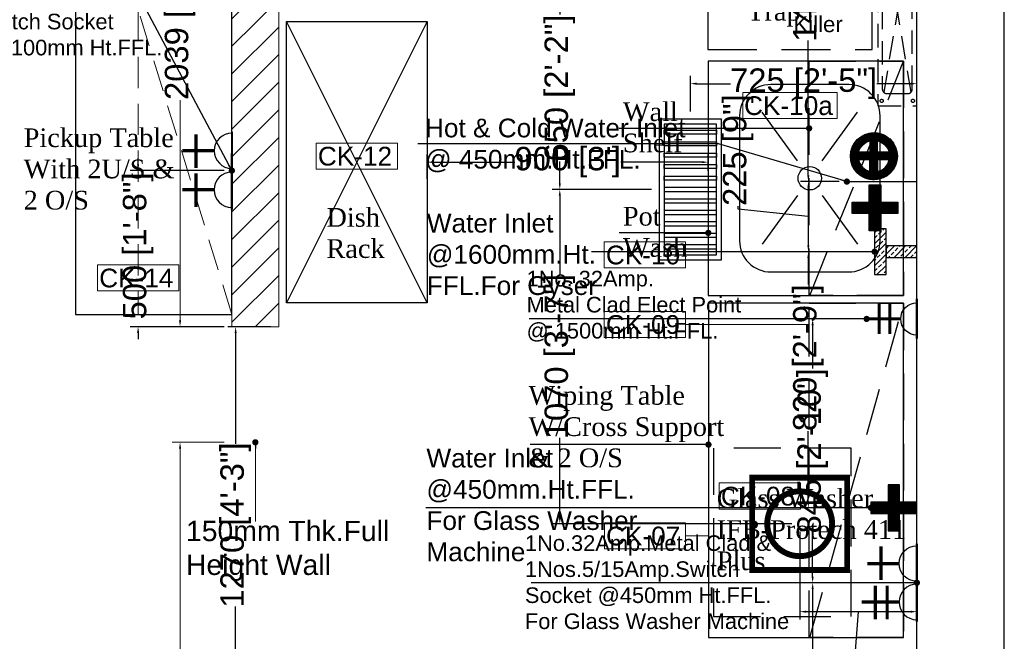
# Model space of a CAD drawing. Header units: millimetres. Extents: x 2985995 to 3127507, y -509231 to -458405.
# Tile 26 of 100: x 3022297 to 3025449, y -489786 to -487795. Entities that reach past the tile are written whole.
import ezdxf

# ---------------------------------------------------------------- set-up
doc = ezdxf.new("R2010")
doc.units = ezdxf.units.MM
doc.header["$LTSCALE"] = 1000
doc.header["$MEASUREMENT"] = 0
doc.header["$PDMODE"] = 3
doc.header["$PDSIZE"] = -1
doc.linetypes.add('DASHED', pattern=[0.75, 0.5, -0.25])
doc.linetypes.add('DASHED2', pattern=[0.375, 0.25, -0.125])
doc.layers.get('0').update_dxf_attribs({"linetype": 'CONTINUOUS'})
doc.layers.get('Defpoints').update_dxf_attribs({"linetype": 'CONTINUOUS'})
for name, color, linetype in [('A-Wall Full', 201, 'CONTINUOUS'), ('Drainage', 252, 'CONTINUOUS'), ('ELECTRICAL', 7, 'CONTINUOUS'), ('Equipment', 5, 'CONTINUOUS'), ('Equipment Name', 7, 'CONTINUOUS'), ('Plumbing', 6, 'CONTINUOUS'), ('Plumbing & Drainage', 6, 'CONTINUOUS')]:
    doc.layers.add(name, color=color, linetype=linetype)
for name, color, linetype, lineweight in [('Civil-Wall-Text', 7, 'CONTINUOUS', 0), ('Equip No.', 1, 'CONTINUOUS', 15), ('HATCH', 251, 'CONTINUOUS', 5), ('WALL', 1, 'CONTINUOUS', 5)]:
    doc.layers.add(name, color=color, linetype=linetype, lineweight=lineweight)
doc.styles.add('ARAIL', font='arial.ttf')
doc.styles.add('Arial', font='arial.ttf')
doc.styles.get("Standard").update_dxf_attribs({"font": 'arial.ttf'})
doc.styles.add('style12', font='BOOKOSI.TTF')
doc.dimstyles.new('TFS-Dim', dxfattribs={"dimtxt": 75, "dimasz": 20, "dimexe": 25, "dimexo": 25, "dimgap": 5, "dimtad": 0, "dimdec": 0, "dimzin": 0, "dimdsep": 46, "dimtxsty": 'Standard', "dimcen": 0.09, "dimclrd": 8, "dimclre": 8, "dimadec": 0, "dimazin": 0, "dimtfac": 1, "dimtdec": 0, "dimtofl": 0, "dimtmove": 0, "dimatfit": 3, "dimldrblk": 'DOT', "dimfxl": 1, "dimtolj": 1, "dimtzin": 0, "dimlwd": -1, "dimlwe": -1, "dimarcsym": 0})

# ---------------------------------------------------------------- blocks, each defined once
blk = doc.blocks.new('A$C9b88b0ea')
at = {"layer": 'Equipment', "color": 4, "linetype": 'DASHED2', "ltscale": 0.6}
for points in [[(0, -363), (502, -363), (502, 0), (0, 0)], [(-60, -211.5), (0, -211.5), (0, -151.5), (-60, -151.5)], [(502, -211.5), (562, -211.5), (562, -151.5), (502, -151.5)]]:
    blk.add_lwpolyline(points, close=True, dxfattribs=at)
blk = doc.blocks.new('*D573')
at = {"layer": 'Defpoints', "color": 0, "transparency": 16777216}
for p in [(3022988.7, -488778.4), (3023126.7, -488778.4, 0), (3023080.5, -490048.5, 0)]:
    blk.add_point(p, dxfattribs=at)
at = {"layer": 'Equipment Name', "color": 8, "transparency": 16777216}
for p, q in [((3023101.7, -488778.4), (3022963.7, -488778.4)), ((3022988.7, -488798.4), (3022988.7, -489153)), ((3022988.7, -490028.5), (3022988.7, -489673.9)), ((3023055.5, -490048.5), (3022963.7, -490048.5))]:
    blk.add_line(p, q, dxfattribs=at)
for points in [[(3022985.4, -488798.4), (3022992, -488798.4), (3022988.7, -488778.4)], [(3022985.4, -490028.5), (3022992, -490028.5), (3022988.7, -490048.5)]]:
    blk.add_solid(points, dxfattribs=at)
at = {"layer": 'Equipment Name', "color": 0, "transparency": 16777216, "insert": (3022988.7, -489413.4), "char_height": 75, "attachment_point": 5, "rotation": 90}
blk.add_mtext('\\A1;1270 [4\'-3"]', dxfattribs=at)
blk = doc.blocks.new('_Dot')
at = {"color": 0, "linetype": 'ByBlock', "lineweight": -2}
blk.add_line((-0.5, 0), (-1, 0), dxfattribs=at)
at = {"color": 0, "linetype": 'ByBlock', "const_width": 0.5}
blk.add_lwpolyline([(-0.25, 0, 1), (0.25, 0, 1)], format="xyb", close=True, dxfattribs=at)
blk = doc.blocks.new('*D574')
at = {"layer": 'Defpoints', "color": 0, "transparency": 16777216}
for p in [(3024501.7, -488251.4), (3024501.7, -488304.6, 0), (3023601.7, -488329.6, 0)]:
    blk.add_point(p, dxfattribs=at)
at = {"layer": 'Equipment Name', "color": 8, "transparency": 16777216}
for p, q in [((3023601.7, -488304.6), (3023601.7, -488226.4)), ((3024501.7, -488279.6), (3024501.7, -488226.4)), ((3023621.7, -488251.4), (3023882.1, -488251.4)), ((3024481.7, -488251.4), (3024221.3, -488251.4))]:
    blk.add_line(p, q, dxfattribs=at)
for points in [[(3023621.7, -488248), (3023621.7, -488254.7), (3023601.7, -488251.4)], [(3024481.7, -488248), (3024481.7, -488254.7), (3024501.7, -488251.4)]]:
    blk.add_solid(points, dxfattribs=at)
at = {"layer": 'Equipment Name', "color": 0, "transparency": 16777216, "insert": (3024051.7, -488251.4), "char_height": 75, "attachment_point": 5}
blk.add_mtext("\\A1;900 [3']", dxfattribs=at)
blk = doc.blocks.new('A$C21C85089')
at = {"layer": 'ELECTRICAL'}
for points, const_width in [([(-42, 108.5), (43.4, 108.5)], 4.7), ([(0, 69.7), (0, 0)], 7.15), ([(-35.8, 30), (38, 30)], 7.15)]:
    blk.add_lwpolyline(points, dxfattribs=dict(at, const_width=const_width))
blk.add_arc((0, 108.5), 38.8, 180, 0, dxfattribs=at)
blk = doc.blocks.new('A$C254D60C6')
at = {"layer": 'ELECTRICAL'}
for points, const_width in [([(0, 131.3), (0, 0)], 12.7), ([(45.9, 131.3), (45.9, 0)], 12.7), ([(161.3, 142.2), (161.3, -9.6)], 8.36), ([(92.3, 67.5), (-53.3, 67.5)], 12.7)]:
    blk.add_lwpolyline(points, dxfattribs=dict(at, const_width=const_width))
blk.add_arc((161.3, 67.5), 69, 90, 270, dxfattribs=at)
blk = doc.blocks.new('A$C3DB523CE')
at = {"layer": 'ELECTRICAL'}
for points, const_width in [([(-5.8, 3.5), (5.92, 3.5)], 0.646), ([(-0.02, -1.23), (-0.02, -11.21)], 0.872), ([(-4.39, -4.41), (4.61, -4.41)], 0.872), ([(-4.39, -7.56), (4.61, -7.56)], 0.872)]:
    blk.add_lwpolyline(points, dxfattribs=dict(at, const_width=const_width))
blk.add_arc((-0.02, 3.5), 4.73, 180, 0, dxfattribs=at)
blk = doc.blocks.new('A$Cdc3c6119')
at = {"layer": 'Plumbing & Drainage', "ltscale": 50}
h = blk.add_hatch(dxfattribs=at)
h.set_pattern_fill('ANSI33', color=251, scale=100)
h.set_pattern_definition([(45, (-1618960.685, 589648.16), (-17.67766953, 17.67766953), []), (45, (-1618943.007, 589648.16), (-17.67766953, 17.67766953), [12.5, -6.25])])
h.paths.add_polyline_path([(0, 0), (36.7, 0), (36.7, 146.9), (0, 146.9)])
h.paths.add_polyline_path([(36.7, 55.1), (135.3, 55.1), (135.3, 91.8), (36.7, 91.8)])
at = {"layer": 'Plumbing & Drainage', "color": 1, "ltscale": 50}
for points in [[(0, 0), (36.7, 0), (36.7, 146.9), (0, 146.9)], [(36.7, 55.1), (135.3, 55.1), (135.3, 91.8), (36.7, 91.8)]]:
    blk.add_lwpolyline(points, close=True, dxfattribs=at)
blk = doc.blocks.new('A$C5213677E')
at = {"layer": 'Plumbing & Drainage'}
h = blk.add_hatch(dxfattribs=at)
h.set_pattern_fill('ANSI31', color=3, scale=1.779186, style=0)
h.set_pattern_definition([(45, (-118154.42546, -59474.61643), (-0.15725935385, 0.15725935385), [])])
h.paths.add_polyline_path([(4, 0), (0, 0), (0, -2.67), (4, -2.67), (4, -6.67), (6.67, -6.67), (6.67, -2.67), (10.68, -2.67), (10.68, 0), (6.67, 0), (6.67, 4), (4, 4)])
at = {"layer": 'Plumbing & Drainage', "color": 3}
blk.add_lwpolyline([(6.67, -2.67), (10.68, -2.67), (10.68, 0), (6.67, 0), (6.67, 4), (4, 4), (4, 0), (0, 0), (0, -2.67), (4, -2.67), (4, -6.67), (6.67, -6.67)], close=True, dxfattribs=at)
blk = doc.blocks.new('A$C8c2bd65f')
at = {"layer": 'Plumbing & Drainage'}
h = blk.add_hatch(dxfattribs=at)
h.set_pattern_fill('ANSI31', color=1, scale=1.779186, style=0)
h.set_pattern_definition([(45, (-1673775.82137, 471282.61423), (-0.157259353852, 0.157259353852), [])])
h.paths.add_polyline_path([(-102.2, 115.6), (-157.3, 115.6), (-157.3, 152.3), (-102.2, 152.3), (-102.2, 207.4), (-65.5, 207.4), (-65.5, 152.3), (-10.4, 152.3), (-10.4, 115.6), (-65.5, 115.6), (-65.5, 60.5), (-102.2, 60.5)])
h = blk.add_hatch(dxfattribs=at)
h.set_pattern_fill('ANSI31', color=3, scale=1.779186, style=0)
h.set_pattern_definition([(45, (-1673763.96132, 471282.1934), (-0.157259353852, 0.157259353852), [])])
h.paths.add_polyline_path([(6.1, 137.4, -1), (156.3, 137.4, -1)])
h.paths.add_polyline_path([(94.3, 126), (130.6, 126, -0.277378), (94.3, 88.5)], flags=16)
h.paths.add_polyline_path([(69.8, 88.1), (69.8, 126), (31.9, 126, 0.28651)], flags=16)
h.paths.add_polyline_path([(94.3, 150.5), (130.1, 150.5, 0.268289), (94.3, 186.3)], flags=16)
h.paths.add_polyline_path([(69.8, 150.5), (69.8, 186.7, 0.277378), (32.3, 150.5)], flags=16)
at = {"layer": 'Plumbing & Drainage', "color": 1}
blk.add_line((0, 224), (0, 0), dxfattribs=at)
blk.add_lwpolyline([(-65.5, 152.3), (-10.4, 152.3), (-10.4, 115.6), (-65.5, 115.6), (-65.5, 60.5), (-102.2, 60.5), (-102.2, 115.6), (-157.3, 115.6), (-157.3, 152.3), (-102.2, 152.3), (-102.2, 207.4), (-65.5, 207.4)], close=True, dxfattribs=at)
at = {"layer": 'Plumbing & Drainage', "color": 3}
for points in [[(32.3, 150.5), (69.8, 150.5), (69.8, 186.7, 0.277378)], [(130.1, 150.5), (94.3, 150.5), (94.3, 186.3, -0.268289)], [(69.8, 88.1), (69.8, 126), (31.9, 126, 0.28651)], [(94.3, 88.5), (94.3, 126), (130.6, 126, -0.277378)]]:
    blk.add_lwpolyline(points, format="xyb", close=True, dxfattribs=at)
blk.add_circle((81.2, 137.4), 75.1, dxfattribs=at)
blk = doc.blocks.new('*D607')
at = {"layer": 'Defpoints', "color": 0, "transparency": 16777216}
for p in [(3022676.4, -488278.4), (3022976.7, -488278.4, 0), (3022976.7, -488778.4, 0)]:
    blk.add_point(p, dxfattribs=at)
at = {"layer": 'ELECTRICAL', "color": 8, "transparency": 16777216}
for p, q in [((3022676.4, -488258.4), (3022676.4, -488238.4)), ((3022951.7, -488278.4), (3022651.4, -488278.4)), ((3022951.7, -488778.4), (3022651.4, -488778.4)), ((3022676.4, -488798.4), (3022676.4, -488818.4))]:
    blk.add_line(p, q, dxfattribs=at)
for points in [[(3022673.1, -488258.4), (3022679.8, -488258.4), (3022676.4, -488278.4)], [(3022673.1, -488798.4), (3022679.8, -488798.4), (3022676.4, -488778.4)]]:
    blk.add_solid(points, dxfattribs=at)
at = {"layer": 'ELECTRICAL', "color": 0, "transparency": 16777216, "insert": (3022676.4, -488519.7), "char_height": 75, "attachment_point": 5, "rotation": 90}
blk.add_mtext('\\A1;500 [1\'-8"]', dxfattribs=at)
blk = doc.blocks.new('*D609')
at = {"layer": 'Defpoints', "color": 0, "transparency": 16777216}
for p in [(3024835.8, -489598.2), (3025169.4, -489598.2, 0), (3024942.8, -490548.2, 0)]:
    blk.add_point(p, dxfattribs=at)
at = {"layer": 'ELECTRICAL', "color": 8, "transparency": 16777216}
for p, q in [((3025144.4, -489598.2), (3024810.8, -489598.2)), ((3024835.8, -489618.2), (3024835.8, -489838.4)), ((3024835.8, -490528.2), (3024835.8, -490308)), ((3024917.8, -490548.2), (3024810.8, -490548.2))]:
    blk.add_line(p, q, dxfattribs=at)
for points in [[(3024832.4, -489618.2), (3024839.1, -489618.2), (3024835.8, -489598.2)], [(3024832.4, -490528.2), (3024839.1, -490528.2), (3024835.8, -490548.2)]]:
    blk.add_solid(points, dxfattribs=at)
at = {"layer": 'ELECTRICAL', "color": 0, "transparency": 16777216, "insert": (3024835.8, -490073.2), "char_height": 75, "attachment_point": 5, "rotation": 90}
blk.add_mtext('\\A1;950 [3\'-2"]', dxfattribs=at)
blk = doc.blocks.new('*D610')
at = {"layer": 'Defpoints', "color": 0, "transparency": 16777216}
for p in [(3024835.8, -488753.4), (3025008.5, -488753.4, 0), (3025169.4, -489598.2, 0)]:
    blk.add_point(p, dxfattribs=at)
at = {"layer": 'ELECTRICAL', "color": 8, "transparency": 16777216}
for p, q in [((3024983.5, -488753.4), (3024810.8, -488753.4)), ((3024835.8, -488773.4), (3024835.8, -488911.8)), ((3024835.8, -489578.2), (3024835.8, -489439.8)), ((3025144.4, -489598.2), (3024810.8, -489598.2))]:
    blk.add_line(p, q, dxfattribs=at)
for points in [[(3024832.4, -488773.4), (3024839.1, -488773.4), (3024835.8, -488753.4)], [(3024832.4, -489578.2), (3024839.1, -489578.2), (3024835.8, -489598.2)]]:
    blk.add_solid(points, dxfattribs=at)
at = {"layer": 'ELECTRICAL', "color": 0, "transparency": 16777216, "insert": (3024835.8, -489175.8), "char_height": 75, "attachment_point": 5, "rotation": 90}
blk.add_mtext('\\A1;845 [2\'-10"]', dxfattribs=at)
blk = doc.blocks.new('*D619')
at = {"layer": 'Defpoints', "color": 0, "transparency": 16777216}
for p in [(3025035.8, -486889.1, 0), (3024821.9, -488313.6), (3024945.3, -488313.6, 0)]:
    blk.add_point(p, dxfattribs=at)
at = {"layer": 'Plumbing & Drainage', "color": 8, "transparency": 16777216}
for p, q in [((3025010.8, -486889.1), (3024796.9, -486889.1)), ((3024821.9, -486909.1), (3024821.9, -487340.9)), ((3024821.9, -488293.6), (3024821.9, -487861.8)), ((3024920.3, -488313.6), (3024796.9, -488313.6))]:
    blk.add_line(p, q, dxfattribs=at)
for points in [[(3024818.6, -486909.1), (3024825.3, -486909.1), (3024821.9, -486889.1)], [(3024818.6, -488293.6), (3024825.3, -488293.6), (3024821.9, -488313.6)]]:
    blk.add_solid(points, dxfattribs=at)
at = {"layer": 'Plumbing & Drainage', "color": 0, "transparency": 16777216, "insert": (3024821.9, -487601.3), "char_height": 75, "attachment_point": 5, "rotation": 90}
blk.add_mtext('\\A1;1425 [4\'-9"]', dxfattribs=at)
blk = doc.blocks.new('*D620')
at = {"layer": 'Defpoints', "color": 0, "transparency": 16777216}
for p in [(3024945.3, -488313.6, 0), (3024821.9, -488538.2), (3025034.2, -488538.2, 0)]:
    blk.add_point(p, dxfattribs=at)
at = {"layer": 'Plumbing & Drainage', "color": 8, "transparency": 16777216}
for p, q in [((3024920.3, -488313.6), (3024796.9, -488313.6)), ((3024821.9, -488333.6), (3024821.9, -488518.2)), ((3024597.2, -488401.8), (3024597.2, -488391.8)), ((3024821.9, -488425.9), (3024597.2, -488401.8)), ((3025009.2, -488538.2), (3024796.9, -488538.2))]:
    blk.add_line(p, q, dxfattribs=at)
for points in [[(3024818.6, -488333.6), (3024825.3, -488333.6), (3024821.9, -488313.6)], [(3024818.6, -488518.2), (3024825.3, -488518.2), (3024821.9, -488538.2)]]:
    blk.add_solid(points, dxfattribs=at)
at = {"layer": 'Plumbing & Drainage', "color": 0, "transparency": 16777216, "insert": (3024597.2, -488212.9), "char_height": 75, "attachment_point": 5, "rotation": 90}
blk.add_mtext('\\A1;225 [9"]', dxfattribs=at)
blk = doc.blocks.new('*D621')
at = {"layer": 'Defpoints', "color": 0, "transparency": 16777216}
for p in [(3025034.2, -488538.2, 0), (3024821.9, -489358.2), (3025022.4, -489358.2, 0)]:
    blk.add_point(p, dxfattribs=at)
at = {"layer": 'Plumbing & Drainage', "color": 8, "transparency": 16777216}
for p, q in [((3025009.2, -488538.2), (3024796.9, -488538.2)), ((3024821.9, -488558.2), (3024821.9, -488642.7)), ((3024821.9, -489338.2), (3024821.9, -489112.5)), ((3024997.4, -489358.2), (3024796.9, -489358.2))]:
    blk.add_line(p, q, dxfattribs=at)
for points in [[(3024818.6, -488558.2), (3024825.3, -488558.2), (3024821.9, -488538.2)], [(3024818.6, -489338.2), (3024825.3, -489338.2), (3024821.9, -489358.2)]]:
    blk.add_solid(points, dxfattribs=at)
at = {"layer": 'Plumbing & Drainage', "color": 0, "transparency": 16777216, "insert": (3024821.9, -488877.6), "char_height": 75, "attachment_point": 5, "rotation": 90}
blk.add_mtext('\\A1;820 [2\'-9"]', dxfattribs=at)
blk = doc.blocks.new('A$C6630157F')
at = {"layer": 'Drainage', "lineweight": 25, "const_width": 0.745}
blk.add_lwpolyline([(-6.28, 5.93), (5.72, 5.93), (5.72, -5.73), (-6.28, -5.73)], close=True, dxfattribs=at)
blk.add_lwpolyline([(-4.38, 0.1, 1), (3.81, 0.1, 1)], format="xyb", close=True, dxfattribs=at)
blk = doc.blocks.new('A$C71D22659')
at = {"layer": 'Drainage', "color": 2, "lineweight": 25}
for p, q in [((-7.1, -0.64), (-7.61, -0.64)), ((-7.61, -0.64), (-7.61, -7.38)), ((-7.1, -7.38), (-7.1, -0.64)), ((-5.63, -0.64), (-6.14, -0.64)), ((-6.14, -0.64), (-6.14, -7.38)), ((-5.63, -7.38), (-5.63, -0.64)), ((-4.16, -0.64), (-4.67, -0.64)), ((-4.67, -0.64), (-4.67, -7.38)), ((-4.16, -7.38), (-4.16, -0.64)), ((-2.69, -0.64), (-3.2, -0.64)), ((-3.2, -0.64), (-3.2, -7.38)), ((-2.69, -7.38), (-2.69, -0.64)), ((-1.22, -0.64), (-1.73, -0.64)), ((-1.73, -0.64), (-1.73, -7.38)), ((-1.22, -7.38), (-1.22, -0.64)), ((0.26, -0.64), (-0.26, -0.64)), ((-0.26, -0.64), (-0.26, -7.38)), ((0.26, -7.38), (0.26, -0.64)), ((1.22, -7.38), (1.22, -0.64)), ((1.22, -0.64), (1.73, -0.64)), ((1.73, -0.64), (1.73, -7.38)), ((2.69, -7.38), (2.69, -0.64)), ((2.69, -0.64), (3.2, -0.64)), ((3.2, -0.64), (3.2, -7.38)), ((4.16, -7.38), (4.16, -0.64)), ((4.16, -0.64), (4.67, -0.64)), ((4.67, -0.64), (4.67, -7.38)), ((5.63, -7.38), (5.63, -0.64)), ((5.63, -0.64), (6.14, -0.64)), ((6.14, -0.64), (6.14, -7.38)), ((7.1, -7.38), (7.1, -0.64)), ((7.1, -0.64), (7.61, -0.64)), ((7.61, -0.64), (7.61, -7.38)), ((-7.61, -7.38), (-7.1, -7.38)), ((-6.14, -7.38), (-5.63, -7.38)), ((-4.67, -7.38), (-4.16, -7.38)), ((-3.2, -7.38), (-2.69, -7.38)), ((-1.73, -7.38), (-1.22, -7.38)), ((-0.26, -7.38), (0.26, -7.38)), ((1.73, -7.38), (1.22, -7.38)), ((3.2, -7.38), (2.69, -7.38)), ((4.67, -7.38), (4.16, -7.38)), ((6.14, -7.38), (5.63, -7.38)), ((7.61, -7.38), (7.1, -7.38))]:
    blk.add_line(p, q, dxfattribs=at)
at = {"layer": 'Drainage', "lineweight": 25}
for points in [[(-9.03, -8.02), (9.03, -8.02), (9.03, 0), (-9.03, 0)], [(-8.39, -7.38), (8.39, -7.38), (8.39, -0.64), (-8.39, -0.64)]]:
    blk.add_lwpolyline(points, close=True, dxfattribs=at)
blk = doc.blocks.new('*D628')
at = {"layer": 'Defpoints', "color": 0, "transparency": 16777216}
for p in [(3024026.4, -488339.1), (3024344.4, -488339.1, 0), (3024794.3, -489409.2, 0)]:
    blk.add_point(p, dxfattribs=at)
at = {"layer": 'Drainage', "color": 8, "transparency": 16777216}
for p, q in [((3024319.4, -488339.1), (3024001.4, -488339.1)), ((3024026.4, -488359.1), (3024026.4, -488613.7)), ((3024026.4, -489389.2), (3024026.4, -489134.5)), ((3024769.3, -489409.2), (3024001.4, -489409.2))]:
    blk.add_line(p, q, dxfattribs=at)
for points in [[(3024023.1, -488359.1), (3024029.7, -488359.1), (3024026.4, -488339.1)], [(3024023.1, -489389.2), (3024029.7, -489389.2), (3024026.4, -489409.2)]]:
    blk.add_solid(points, dxfattribs=at)
at = {"layer": 'Drainage', "color": 0, "transparency": 16777216, "insert": (3024026.4, -488874.1), "char_height": 75, "attachment_point": 5, "rotation": 90}
blk.add_mtext('\\A1;1070 [3\'-7"]', dxfattribs=at)
blk = doc.blocks.new('*D629')
at = {"layer": 'Defpoints', "color": 0, "transparency": 16777216}
for p in [(3024026.4, -487689), (3024384.4, -487689), (3024344.4, -488339.1, 0)]:
    blk.add_point(p, dxfattribs=at)
at = {"layer": 'Drainage', "color": 8, "transparency": 16777216}
for p, q in [((3024359.4, -487689), (3024001.4, -487689)), ((3024026.4, -487709), (3024026.4, -487779)), ((3024026.4, -488319.1), (3024026.4, -488249)), ((3024319.4, -488339.1), (3024001.4, -488339.1))]:
    blk.add_line(p, q, dxfattribs=at)
for points in [[(3024023.1, -487709), (3024029.7, -487709), (3024026.4, -487689)], [(3024023.1, -488319.1), (3024029.7, -488319.1), (3024026.4, -488339.1)]]:
    blk.add_solid(points, dxfattribs=at)
at = {"layer": 'Drainage', "color": 0, "transparency": 16777216, "insert": (3024026.4, -488014), "char_height": 75, "attachment_point": 5, "rotation": 90}
blk.add_mtext('\\A1;650 [2\'-2"]', dxfattribs=at)
blk = doc.blocks.new('*D631')
at = {"layer": 'Defpoints', "color": 0, "transparency": 16777216}
for p in [(3024794.3, -489409.2, 0), (3025169.3, -489486.2, 0), (3024794.3, -489690.8)]:
    blk.add_point(p, dxfattribs=at)
at = {"layer": 'Drainage', "color": 8, "transparency": 16777216}
for p, q in [((3024794.3, -489434.2), (3024794.3, -489715.8)), ((3025169.3, -489511.2), (3025169.3, -489715.8)), ((3025149.3, -489690.8), (3024814.3, -489690.8)), ((3024981.8, -489690.8), (3024960.5, -489966.6)), ((3024960.5, -489966.6), (3024950.5, -489966.6))]:
    blk.add_line(p, q, dxfattribs=at)
for points in [[(3024814.3, -489687.5), (3024814.3, -489694.2), (3024794.3, -489690.8)], [(3025149.3, -489687.5), (3025149.3, -489694.2), (3025169.3, -489690.8)]]:
    blk.add_solid(points, dxfattribs=at)
at = {"layer": 'Drainage', "color": 0, "transparency": 16777216, "insert": (3024715.7, -489966.6), "char_height": 75, "attachment_point": 5}
blk.add_mtext('\\A1;375 [1\'-3"]', dxfattribs=at)
blk = doc.blocks.new('*D632')
at = {"layer": 'Defpoints', "color": 0, "transparency": 16777216}
for p in [(3025169.3, -488000.1), (3024444.3, -488114.1, 0), (3025169.3, -488114.1, 0)]:
    blk.add_point(p, dxfattribs=at)
at = {"layer": 'Drainage', "color": 8, "transparency": 16777216}
for p, q in [((3024444.3, -488089.1), (3024444.3, -487975.1)), ((3025169.3, -488089.1), (3025169.3, -487975.1)), ((3024464.3, -488000.1), (3024572.3, -488000.1)), ((3025149.3, -488000.1), (3025041.3, -488000.1))]:
    blk.add_line(p, q, dxfattribs=at)
for points in [[(3024464.3, -487996.8), (3024464.3, -488003.5), (3024444.3, -488000.1)], [(3025149.3, -487996.8), (3025149.3, -488003.5), (3025169.3, -488000.1)]]:
    blk.add_solid(points, dxfattribs=at)
at = {"layer": 'Drainage', "color": 0, "transparency": 16777216, "insert": (3024806.8, -488000.1), "char_height": 75, "attachment_point": 5}
blk.add_mtext('\\A1;725 [2\'-5"]', dxfattribs=at)
blk = doc.blocks.new('*D644')
at = {"layer": 'Civil-Wall-Text', "color": 8, "transparency": 16777216}
for p, q in [((3022951.7, -486739.1), (3022785.7, -486739.1)), ((3022810.7, -486759.1), (3022810.7, -487465)), ((3022810.7, -488758.4), (3022810.7, -488052.5)), ((3022951.7, -488778.4), (3022785.7, -488778.4))]:
    blk.add_line(p, q, dxfattribs=at)
for points in [[(3022807.4, -486759.1), (3022814, -486759.1), (3022810.7, -486739.1)], [(3022807.4, -488758.4), (3022814, -488758.4), (3022810.7, -488778.4)]]:
    blk.add_solid(points, dxfattribs=at)
at = {"layer": 'Defpoints', "color": 0, "transparency": 16777216}
for p in [(3022976.7, -486739.1, 0), (3022810.7, -488778.4), (3022976.7, -488778.4, 0)]:
    blk.add_point(p, dxfattribs=at)
at = {"layer": 'Civil-Wall-Text', "color": 0, "transparency": 16777216, "insert": (3022810.7, -487758.7), "char_height": 75, "attachment_point": 5, "rotation": 90}
blk.add_mtext('\\A1;2039 [6\'-10"]', dxfattribs=at)
blk = doc.blocks.new('*D645')
at = {"layer": 'Civil-Wall-Text', "color": 8, "transparency": 16777216}
for p, q in [((3022951.7, -489148.4), (3022785.7, -489148.4)), ((3022810.7, -489168.4), (3022810.7, -490033.7)), ((3022810.7, -491428.2), (3022810.7, -490562.9)), ((3022867.5, -491448.2), (3022785.7, -491448.2))]:
    blk.add_line(p, q, dxfattribs=at)
for points in [[(3022807.4, -489168.4), (3022814, -489168.4), (3022810.7, -489148.4)], [(3022807.4, -491428.2), (3022814, -491428.2), (3022810.7, -491448.2)]]:
    blk.add_solid(points, dxfattribs=at)
at = {"layer": 'Defpoints', "color": 0, "transparency": 16777216}
for p in [(3022810.7, -489148.4), (3022976.7, -489148.4, 0), (3022892.5, -491448.2, 0)]:
    blk.add_point(p, dxfattribs=at)
at = {"layer": 'Civil-Wall-Text', "color": 0, "transparency": 16777216, "insert": (3022810.7, -490298.3), "char_height": 75, "attachment_point": 5, "rotation": 90}
blk.add_mtext('\\A1;2300 [7\'-8"]', dxfattribs=at)
blk = doc.blocks.new('A$C0449149f')
at = {"layer": 'Equipment', "color": 1, "linetype": 'DASHED2', "ltscale": 0.3}
for p, q in [((-81.1, 606.1), (6.1, 93.9)), ((6.1, 606.1), (-81.1, 93.9))]:
    blk.add_line(p, q, dxfattribs=at)
at = {"layer": 'Equipment', "linetype": 'DASHED2', "ltscale": 0.3}
blk.add_lwpolyline([(25, 50), (25, 650), (-100, 650), (-100, 50)], close=True, dxfattribs=at)
at = {"layer": 'Equipment', "color": 4, "linetype": 'DASHED2', "ltscale": 0.3}
blk.add_lwpolyline([(10.5, 104.5), (10.5, 595.5, 0.414214), (-4.5, 610.5), (-70.5, 610.5, 0.414214), (-85.5, 595.5), (-85.5, 104.5, 0.414214), (-70.5, 89.5), (-4.5, 89.5, 0.414214)], format="xyb", close=True, dxfattribs=at)
at = {"layer": 'Equipment Name', "linetype": 'DASHED2'}
for centre in [(-87.5, 633.6), (12.5, 633.6), (-87.5, 66.4), (12.5, 66.4)]:
    blk.add_circle(centre, 5.15, dxfattribs=at)

msp = doc.modelspace()

# ---------------------------------------------------------------- hatches: boundary and pattern name
at = {"layer": 'HATCH'}
h = msp.add_hatch(dxfattribs=at)
h.set_pattern_fill('ANSI31', color=256, scale=500)
h.set_pattern_definition([(45, (0, 370), (-44.1941738, 44.1941738), [])])
h.paths.add_polyline_path([(3025169.29246, -486889.05257), (3025169.29246, -486739.05257), (3022976.71151, -486739.05257), (3022976.71151, -488778.43753), (3023126.71151, -488778.43753), (3023126.71151, -486889.05257)])

# ---------------------------------------------------------------- linework, layer by layer
at = {"layer": 'A-Wall Full'}
for p, q in [((3025449.29246, -491598.16588, 0), (3025449.29246, -483868.16588, 0)), ((3025169.29246, -491598.16588, 0), (3025169.29246, -484148.16588, 0))]:
    msp.add_line(p, q, dxfattribs=at)
at = {"layer": 'ELECTRICAL'}
msp.add_line((3022976.83641, -488523.4376, 0), (3022976.57239, -487833.77935, 0), dxfattribs=at)
at = {"layer": 'Equip No.'}
for p, q in [((3024428.50108, -488548.21887, 0), (3024501.71151, -488548.21887, 0)), ((3024428.50108, -488770.8207, 0), (3024824.50061, -488770.8207, 0)), ((3024429.01771, -489448.06979, 0), (3024502.22814, -489448.06979, 0))]:
    msp.add_line(p, q, dxfattribs=at)
at = {"layer": 'Equip No.', "elevation": 0}
for points in [[(3024611.99643, -488028.27236), (3024914.06866, -488028.27236), (3024914.06866, -488111.69488), (3024611.99643, -488111.69488)], [(3023246.82724, -488190.08497), (3023506.59577, -488190.08497), (3023506.59577, -488273.50749), (3023246.82724, -488273.50749)], [(3024168.73255, -488506.50761), (3024428.50108, -488506.50761), (3024428.50108, -488589.93013), (3024168.73255, -488589.93013)], [(3022546.82724, -488580.24879), (3022806.59577, -488580.24879), (3022806.59577, -488663.67131), (3022546.82724, -488663.67131)], [(3024168.73255, -488729.10944), (3024428.50108, -488729.10944), (3024428.50108, -488812.53196), (3024168.73255, -488812.53196)], [(3024169.24918, -489406.35853), (3024429.01771, -489406.35853), (3024429.01771, -489489.78105), (3024169.24918, -489489.78105)]]:
    msp.add_lwpolyline(points, close=True, dxfattribs=at)
at = {"layer": 'Equip No.'}
msp.add_lwpolyline([(3024536.84367, -489278.61174), (3024796.6122, -489278.61174), (3024796.6122, -489362.03425), (3024536.84367, -489362.03425)], close=True, dxfattribs=at)
at = {"layer": 'Equipment', "linetype": 'DASHED', "lineweight": 0, "ltscale": 0.2}
msp.add_line((3022976.71151, -488739.59587, 0), (3022676.71151, -487764.32422, 0), dxfattribs=at)
at = {"layer": 'Equipment'}
for p, q in [((3023601.71151, -488701.37392, 0), (3023151.71151, -487801.37392, 0)), ((3023601.71151, -487801.37392, 0), (3023151.71151, -488701.37392, 0)), ((3024786.74002, -488247.68439), (3024673.85909, -488091.54537)), ((3024866.68299, -488247.68439), (3024979.56392, -488091.54537)), ((3024786.74002, -488358.26301), (3024673.85909, -488514.40203)), ((3024866.68299, -488358.26301), (3024979.56392, -488514.40203))]:
    msp.add_line(p, q, dxfattribs=at)
at = {"layer": 'Equipment', "linetype": 'DASHED2', "ltscale": 0.6}
for p, q in [((3024827.03054, -488678.18634, 0), (3025126.7115, -487927.9737, 0)), ((3024827.03054, -489773.18634, 0), (3025126.7115, -488702.9737, 0))]:
    msp.add_line(p, q, dxfattribs=at)
at = {"layer": 'Equipment', "elevation": 0}
for points in [[(3022976.71151, -487764.32422), (3022476.29246, -487764.32422), (3022476.29246, -488739.59587), (3022976.71151, -488739.59587)], [(3023151.71151, -488701.37392), (3023151.71151, -487801.37392), (3023601.71151, -487801.37392), (3023601.71151, -488701.37392)], [(3024501.71151, -488677.9737), (3025126.71151, -488677.9737), (3025126.71151, -487927.9737), (3024501.71151, -487927.9737)]]:
    msp.add_lwpolyline(points, close=True, dxfattribs=at)
at = {"layer": 'Equipment', "linetype": 'DASHED', "lineweight": 0, "ltscale": 0.2, "elevation": 0}
msp.add_lwpolyline([(3022676.71151, -488739.59587), (3022976.71151, -488739.59587), (3022976.71151, -487764.32422), (3022676.71151, -487764.32422)], close=True, dxfattribs=at)
at = {"layer": 'Equipment', "linetype": 'DASHED2', "ltscale": 0.6, "elevation": 0}
for points in [[(3025126.79246, -488678.16588), (3024824.53054, -488678.18634), (3024824.44958, -487927.99416), (3025126.7115, -487927.9737)], [(3025126.79246, -489773.16588), (3024824.53054, -489773.18634), (3024824.44958, -488702.99416), (3025126.7115, -488702.9737)]]:
    msp.add_lwpolyline(points, close=True, dxfattribs=at)
at = {"layer": 'Equipment', "elevation": 0}
msp.add_lwpolyline([(3024701.71151, -488602.9737), (3024951.71151, -488602.9737, 0.4142135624), (3025051.71151, -488502.9737), (3025051.71151, -488102.9737, 0.4142135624), (3024951.71151, -488002.9737), (3024701.71151, -488002.9737, 0.4142135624), (3024601.71151, -488102.9737), (3024601.71151, -488502.9737, 0.4142135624)], format="xyb", close=True, dxfattribs=at)
at = {"layer": 'Equipment', "linetype": 'Continuous', "elevation": 0}
msp.add_lwpolyline([(3024502.18766, -488702.9737), (3024502.26862, -489773.16588), (3025126.79246, -489773.12495), (3025126.7115, -488702.93277)], close=True, dxfattribs=at)
at = {"layer": 'Equipment', "linetype": 'DASHED2', "ltscale": 0.6}
msp.add_lwpolyline([(3024518.60136, -489706.74177), (3024958.60136, -489706.74177), (3024958.60136, -489166.74177), (3024518.60136, -489166.74177)], close=True, dxfattribs=at)
at = {"layer": 'Equipment'}
msp.add_circle((3024826.71151, -488302.9737, 0), 37.54373, dxfattribs=at)
at = {"layer": 'WALL'}
for p, q in [((3022976.71151, -488778.43753, 0), (3022976.71151, -486739.05257, 0)), ((3023126.71151, -486889.05257, 0), (3023126.71151, -488778.43753, 0)), ((3022976.71151, -488778.43753, 0), (3023126.71151, -488778.43753, 0))]:
    msp.add_line(p, q, dxfattribs=at)

# ---------------------------------------------------------------- block references
at = {"layer": 'Drainage', "ltscale": 5}
for name, p, xscale, yscale, zscale, rotation in [('A$C71D22659', (3024344.37551, -488339.05257, 0), 24.91694352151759, 24.91694352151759, 24.91694352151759, 90), ('A$C6630157F', (3024787.09712, -489406.67225, 0), 25.35411417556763, 25.35411417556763, 25.35411417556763, 180)]:
    msp.add_blockref(name, p, dxfattribs=dict(at, xscale=xscale, yscale=yscale, zscale=zscale, rotation=rotation))
at = {"layer": 'ELECTRICAL', "yscale": 1.464380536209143, "zscale": 1.464380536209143}
for p, xscale, rotation in [((3022817.84255, -488214.74604, 0), 1.464380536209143, 269.9394909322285), ((3022817.71054, -488339.74597, 0), 1.464380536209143, 269.9394909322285), ((3025010.4306, -489536.85743, 0), -1.464380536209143, 270.0605090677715)]:
    msp.add_blockref('A$C21C85089', p, dxfattribs=dict(at, xscale=xscale, rotation=rotation))
at = {"layer": 'ELECTRICAL', "color": 5, "lineweight": -2, "xscale": -10.92416204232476, "yscale": 10.92416204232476, "zscale": 10.92416204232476, "rotation": 270}
msp.add_blockref('A$C3DB523CE', (3025131.04909, -488753.17146, 0), dxfattribs=at)
at = {"layer": 'ELECTRICAL', "xscale": 0.8237140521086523, "yscale": 0.8237140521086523, "zscale": 0.8237140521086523}
msp.add_blockref('A$C254D60C6', (3025036.58018, -489715.27008, 0), dxfattribs=at)
at = {"layer": 'Equipment', "ltscale": 100}
msp.add_blockref('A$C0449149f', (3025144.29246, -488121.51879), dxfattribs=at)
at = {"layer": 'Equipment', "xscale": 1.048801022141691, "yscale": 1.048801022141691, "zscale": 1.048801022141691, "rotation": 179.9999999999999}
msp.add_blockref('A$C9b88b0ea', (3025026.2816, -487890.34101, 0), dxfattribs=at)
at = {"layer": 'Plumbing', "ltscale": 50}
msp.add_blockref('A$Cdc3c6119', (3025034.17733, -488611.65623, 0.00031), dxfattribs=at)
at = {"layer": 'Plumbing', "ltscale": 50, "xscale": 13.76047270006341, "yscale": 13.76047270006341, "zscale": 13.76047270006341}
msp.add_blockref('A$C5213677E', (3025022.39777, -489339.80404, 0), dxfattribs=at)
at = {"layer": 'Plumbing & Drainage', "rotation": 90}
msp.add_blockref('A$C8c2bd65f', (3025169.29246, -488313.64447, 0), dxfattribs=at)

# ---------------------------------------------------------------- texts
at = {"layer": 'Civil-Wall-Text', "insert": (3022829.63427, -489399.85085, 1129.145), "char_height": 65, "width": 688.5286443, "attachment_point": 1, "rotation": 359.99186681, "style": 'Arial'}
msp.add_mtext('\\A1;\\pxql;150mm Thk.Full Height Wall', dxfattribs=at)
at = {"layer": 'ELECTRICAL', "color": 7, "char_height": 50, "attachment_point": 1, "style": 'ARAIL'}
for s, insert, width in [('4Nos.5/15Amp.\\PSwitch Socket @1100mm Ht.FFL.', (3022159.42051, -487692.78229, 0), 674.1996605), ('1No. 32Amp.\\PMetal Clad Elect Point \\P@ 1500mm Ht.FFL.', (3023920.00398, -488599.38913, 0.00031), 763.8901383), ('1No.32Amp.Metal Clad & 1Nos.5/15Amp.Switch \\PSocket @450mm Ht.FFL.\\PFor Glass Washer Machine', (3023914.73022, -489446.28241, 0), 1091.3018944)]:
    msp.add_mtext(s, dxfattribs=dict(at, insert=insert, width=width))
at = {"layer": 'Equip No.', "color": 7, "char_height": 60, "attachment_point": 1, "style": 'Arial'}
for s, insert in [('\\pxqc;CK-10a', (3024388.64435, -488040.43364, 1117.38829)), ('\\pxqc;CK-12', (3023001.07845, -488202.24624, 1117.38829)), ('\\pxqc;CK-10', (3023922.98376, -488518.66888, 1117.38829)), ('\\pxqc;CK-14', (3022301.07845, -488592.41006, 1117.38829)), ('\\pxqc;CK-09', (3023922.98376, -488741.27071, 1117.38829)), ('\\pxqc;CK-08', (3024291.09487, -489290.77301, 1117.38829)), ('\\pxqc;CK-07', (3023923.50039, -489418.5198, 1117.38829))]:
    msp.add_mtext_dynamic_manual_height_columns(s, width=739.3571968, gutter_width=15, heights=[46.53479], dxfattribs=dict(at, insert=insert))
at = {"layer": 'Equipment Name', "color": 0, "char_height": 60, "attachment_point": 1, "style": 'style12'}
for s, insert in [('\\pxql;Grease \\PTrap', (3024626.21818, -487638.02806, 0)), ('Wall\\PShelf', (3024228.28929, -488059.75916, 0)), ('\\pxql;Dish \\PRack', (3023279.29162, -488398.08104, 0)), ('\\pxql;Pot \\PWash', (3024228.28929, -488394.53867, 0))]:
    msp.add_mtext_dynamic_manual_height_columns(s, width=505.9382414, gutter_width=15, heights=[0], dxfattribs=dict(at, insert=insert))
at = {"layer": 'Equipment Name', "linetype": 'Continuous', "lineweight": 5, "ltscale": 25, "insert": (3024773.97357, -487699.1469, 1117.30172), "char_height": 51, "width": 890.1750423, "attachment_point": 1, "rotation": 360}
msp.add_mtext('\\A1;\\pxql;Insect \\PKiller ', dxfattribs=at)
at = {"layer": 'Equipment Name', "color": 0, "char_height": 60, "attachment_point": 1, "style": 'style12'}
for s, insert, width in [('\\pxql;Pickup Table\\PWith 2U/S & \\P2 O/S ', (3022310.05299, -488143.12984, 0), 714.2152581), ('\\pxql;Wiping Table\\PW/Cross Support\\P& 2 O/S ', (3023926.13227, -488968.19656, 0), 714.2152581), ('\\pxql;Glass Washer\\PIFB-Protech 411 Plus', (3024528.66307, -489297.82959, 0), 639.6031724)]:
    msp.add_mtext(s, dxfattribs=dict(at, insert=insert, width=width))
at = {"layer": 'Plumbing & Drainage', "color": 7, "ltscale": 10, "char_height": 60, "attachment_point": 1, "rotation": 360, "style": 'Arial'}
for s, insert, width in [('Hot & Cold Water Inlet \\P@ 450mm.Ht.FFL.', (3023594.8761, -488111.95342, 0), 2565.3968372), ('Water Inlet \\P@1600mm.Ht.\\PFFL.For Gyser', (3023600.75296, -488416.66768, 0.00061), 2565.3968372), ('Water Inlet \\P@450mm.Ht.FFL.\\PFor Glass Washer Machine', (3023599.42852, -489169.02536, 0.00031), 900.0328363)]:
    msp.add_mtext(s, dxfattribs=dict(at, insert=insert, width=width))

# ---------------------------------------------------------------- dimensions: what is measured, and where the dimension line sits
at = {"layer": 'Civil-Wall-Text'}
for base, p1, p2, picture, middle in [((3022810.70734, -488778.43753), (3022976.71151, -486739.05257, 0), (3022976.71151, -488778.43753, 0), '*D644', (3022810.70734, -487758.74505)), ((3022810.70734, -489148.43753), (3022892.52139, -491448.16588, 0), (3022976.71151, -489148.43753, 0), '*D645', (3022810.70734, -490298.3017))]:
    dim = msp.add_linear_dim(base=base, p1=p1, p2=p2, angle=90, dimstyle='TFS-Dim', dxfattribs=at)
    dim.commit()
    dim.dimension.update_dxf_attribs({"geometry": picture, "text_midpoint": middle})
at = {"layer": 'Drainage'}
dim = msp.add_linear_dim(base=(3024026.41291, -487688.98362), p1=(3024344.37551, -488339.05257, 0), p2=(3024384.39437, -487688.98362), angle=90, dimstyle='TFS-Dim', override={"dimtmove": 1}, dxfattribs=at)
dim.commit()
dim.dimension.update_dxf_attribs({"geometry": '*D629', "text_midpoint": (3024026.41291, -488014.0181)})
dim = msp.add_linear_dim(base=(3025169.29246, -488000.13879), p1=(3024444.29246, -488114.05257, 0), p2=(3025169.29246, -488114.05257, 0), dimstyle='TFS-Dim', dxfattribs=at)
dim.commit()
dim.dimension.update_dxf_attribs({"geometry": '*D632', "text_midpoint": (3024806.79246, -488000.13879)})
dim = msp.add_linear_dim(base=(3024026.41291, -488339.05257), p1=(3024794.29246, -489409.16588, 0), p2=(3024344.37551, -488339.05257, 0), angle=90, dimstyle='TFS-Dim', dxfattribs=at)
dim.commit()
dim.dimension.update_dxf_attribs({"geometry": '*D628', "text_midpoint": (3024026.41291, -488874.10922)})
dim = msp.add_linear_dim(base=(3024794.29246, -489690.83221), p1=(3025169.29246, -489486.24776, 0), p2=(3024794.29246, -489409.16588, 0), dimstyle='TFS-Dim', override={"dimtmove": 1}, dxfattribs=at)
dim.commit()
dim.dimension.update_dxf_attribs({"geometry": '*D631', "text_midpoint": (3024945.46188, -489966.58965), "dimtype": 160})
at = {"layer": 'ELECTRICAL'}
dim = msp.add_linear_dim(base=(3022676.44956, -488278.43753), p1=(3022976.71151, -488778.43753, 0), p2=(3022976.7044, -488278.43753, 0), angle=90, dimstyle='TFS-Dim', dxfattribs=at)
dim.commit()
dim.dimension.update_dxf_attribs({"geometry": '*D607', "text_midpoint": (3022676.44956, -488519.69274), "dimtype": 160})
for base, p1, p2, picture, middle in [((3024835.77368, -488753.41295), (3025169.42447, -489598.16588, 0), (3025008.54979, -488753.41295, 0), '*D610', (3024835.77368, -489175.78941)), ((3024835.77368, -489598.16588), (3024942.80981, -490548.16588, 0), (3025169.42447, -489598.16588, 0), '*D609', (3024835.77368, -490073.16588))]:
    dim = msp.add_linear_dim(base=base, p1=p1, p2=p2, angle=90, dimstyle='TFS-Dim', override={"dimtmove": 1}, dxfattribs=at)
    dim.commit()
    dim.dimension.update_dxf_attribs({"geometry": picture, "text_midpoint": middle})
at = {"layer": 'Equipment Name', "color": 0}
dim = msp.add_linear_dim(base=(3024501.71151, -488251.37392), p1=(3023601.71151, -488329.59479, 0), p2=(3024501.71151, -488304.59479, 0), dimstyle='TFS-Dim', dxfattribs=at)
dim.commit()
dim.dimension.update_dxf_attribs({"geometry": '*D574', "text_midpoint": (3024051.71151, -488251.37392)})
dim = msp.add_linear_dim(base=(3022988.69637, -488778.43753), p1=(3023080.53571, -490048.4569, 0), p2=(3023126.71151, -488778.43753, 0), angle=90, dimstyle='TFS-Dim', dxfattribs=at)
dim.commit()
dim.dimension.update_dxf_attribs({"geometry": '*D573', "text_midpoint": (3022988.69637, -489413.44721)})
at = {"layer": 'Plumbing & Drainage'}
dim = msp.add_linear_dim(base=(3024821.94514, -488313.64447), p1=(3025035.81909, -486889.05257, 0), p2=(3024945.27431, -488313.64447, 0), angle=90, dimstyle='TFS-Dim', dxfattribs=at)
dim.commit()
dim.dimension.update_dxf_attribs({"geometry": '*D619', "text_midpoint": (3024821.94514, -487601.34852)})
dim = msp.add_linear_dim(base=(3024821.94514, -488538.20889), p1=(3024945.27431, -488313.64447, 0), p2=(3025034.17733, -488538.20889, 0.00031), angle=90, dimstyle='TFS-Dim', override={"dimtmove": 1}, dxfattribs=at)
dim.commit()
dim.dimension.update_dxf_attribs({"geometry": '*D620', "text_midpoint": (3024597.2477, -488386.75734), "dimtype": 160})
dim = msp.add_linear_dim(base=(3024821.94514, -489358.16588), p1=(3025034.17733, -488538.20889, 0.00031), p2=(3025022.39777, -489358.16588, 0), angle=90, dimstyle='TFS-Dim', dxfattribs=at)
dim.commit()
dim.dimension.update_dxf_attribs({"geometry": '*D621', "text_midpoint": (3024821.94514, -488877.59012), "dimtype": 160})

# ---------------------------------------------------------------- leaders
at = {"layer": 'Civil-Wall-Text'}
msp.add_leader([(3023051.71151, -489148.43753, 0), (3023051.71151, -489402.10719, 0)], dimstyle='TFS-Dim', override={"dimgap": 5, "dimtad": 0}, dxfattribs=at)
at = {"layer": 'ELECTRICAL'}
for points in [[(3022976.7044, -488278.43753, 0), (3022703.04448, -487765.25675, 0)], [(3025008.54979, -488753.41295), (3023928.50994, -488753.41295)], [(3025169.42447, -489598.16588, 0), (3023934.27971, -489598.16588, 0)]]:
    msp.add_leader(points, dimstyle='TFS-Dim', override={"dimgap": 5, "dimtad": 0}, dxfattribs=at)
at = {"layer": 'Equipment Name'}
for points in [[(3024824.4728, -488143.14314, 0), (3024216.09145, -488143.17797, 0)], [(3024501.71151, -488477.95749, 0), (3024216.09145, -488477.95749, 0)], [(3024502.23298, -489155.74064, 0), (3023931.63027, -489155.74064, 0)]]:
    msp.add_leader(points, dimstyle='TFS-Dim', override={"dimgap": 5, "dimtad": 0, "dimfxl": 10, "dimfxlon": 1, "dimtfill": 1, "dimtfillclr": 256, "dimarcsym": 1}, dxfattribs=at)
at = {"layer": 'Plumbing & Drainage'}
for points in [[(3024945.27431, -488313.64447, 0), (3024534.60061, -488192.32477, 0), (3023572.10859, -488192.32477, 0)], [(3025034.17733, -488538.20889, 0.00031), (3024128.06121, -488538.20889, 0.00031)], [(3025022.39777, -489358.16588), (3023597.14518, -489358.16588)]]:
    msp.add_leader(points, dimstyle='TFS-Dim', override={"dimgap": 5, "dimtad": 0}, dxfattribs=at)

doc.saveas('drawing.dxf')
